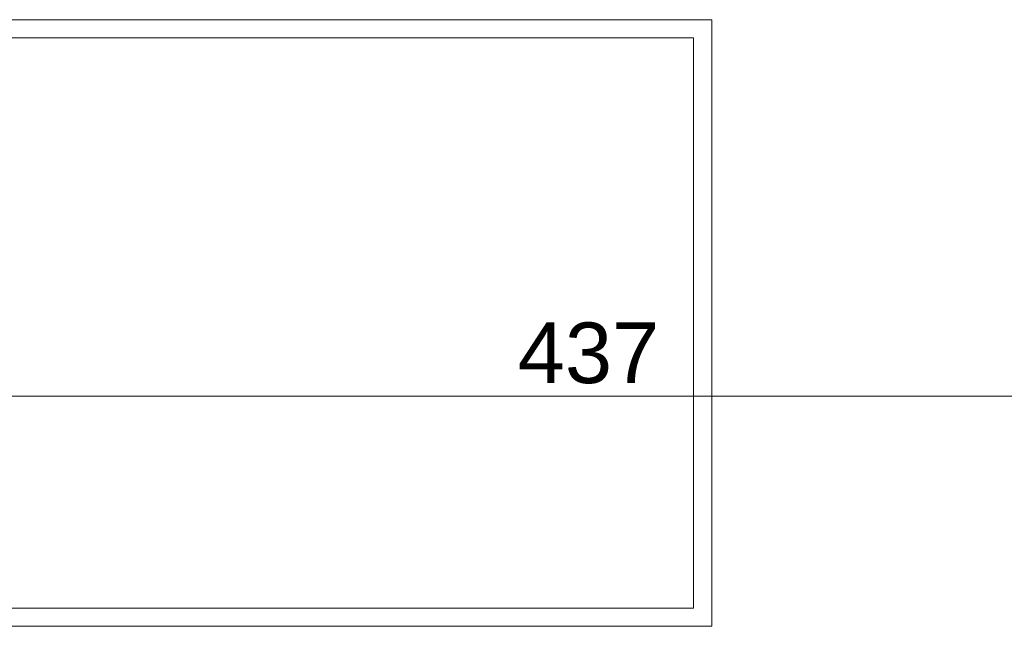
# Model space of a CAD drawing. Extents: x 100 to 2982, y 37 to 2050.
# Tile 16 of 135: x 782 to 945, y 714 to 814. Entities that reach past the tile are written whole.
import ezdxf
from ezdxf.xclip import XClip

# ---------------------------------------------------------------- set-up
doc = ezdxf.new("R2010")
doc.units = 0
doc.header["$MEASUREMENT"] = 0
doc.header["$XCLIPFRAME"] = 0
for name, color, linetype in [('299-A Wymiary Opisy', 7, 'Continuous'), ('320-W Umeblowanie', 7, 'Continuous'), ('820-G Rysunki Obrazki', 7, 'Continuous')]:
    doc.layers.add(name, color=color, linetype=linetype)
doc.styles.add('STYL_AUTOMATYCZNY_7', font='txt')

# ---------------------------------------------------------------- blocks, each defined once
blk = doc.blocks.new('Rysunek_1_1', base_point=(-18316.35, -206.53))
at = {"layer": '299-A Wymiary Opisy', "color": 85, "linetype": 'Continuous', "lineweight": 13, "ltscale": 0.2}
blk.add_line((664.8, 751.95), (1101.8, 751.95), dxfattribs=at)
at = {"layer": '320-W Umeblowanie', "color": 4, "linetype": 'Continuous', "lineweight": 13, "ltscale": 0.2}
for p, q in [((896.3, 814.01), (666.3, 814.01)), ((896.3, 714.01), (896.3, 814.01)), ((666.3, 714.01), (896.3, 714.01))]:
    blk.add_line(p, q, dxfattribs=at)
at = {"layer": '320-W Umeblowanie', "color": 4, "linetype": 'Continuous', "lineweight": 13, "ltscale": 0.2, "flags": 128}
blk.add_lwpolyline([(893.3, 717.01), (893.3, 811.01), (728.3, 811.01), (710.3, 793.01), (710.3, 717.01)], close=True, dxfattribs=at)
at = {"layer": '299-A Wymiary Opisy', "color": 46, "linetype": 'Continuous', "lineweight": 15, "insert": (864.33, 753.95), "char_height": 10, "width": 22.7658, "attachment_point": 7, "style": 'STYL_AUTOMATYCZNY_7'}
blk.add_mtext('\\A1;{\\pql;\\fArial|b0|i0|c0|p38;437}', dxfattribs=at)

msp = doc.modelspace()

# ---------------------------------------------------------------- block references
at = {"layer": '820-G Rysunki Obrazki', "color": 65, "linetype": 'Continuous', "lineweight": 13, "ltscale": 0.2}
ref = msp.add_blockref('Rysunek_1_1', (-18316.35, -206.53), dxfattribs=at)
XClip(ref).set_block_clipping_path([(244.527027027, 76.8014120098), (2570.9054054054, 2022.1162324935)])

doc.saveas('drawing.dxf')
